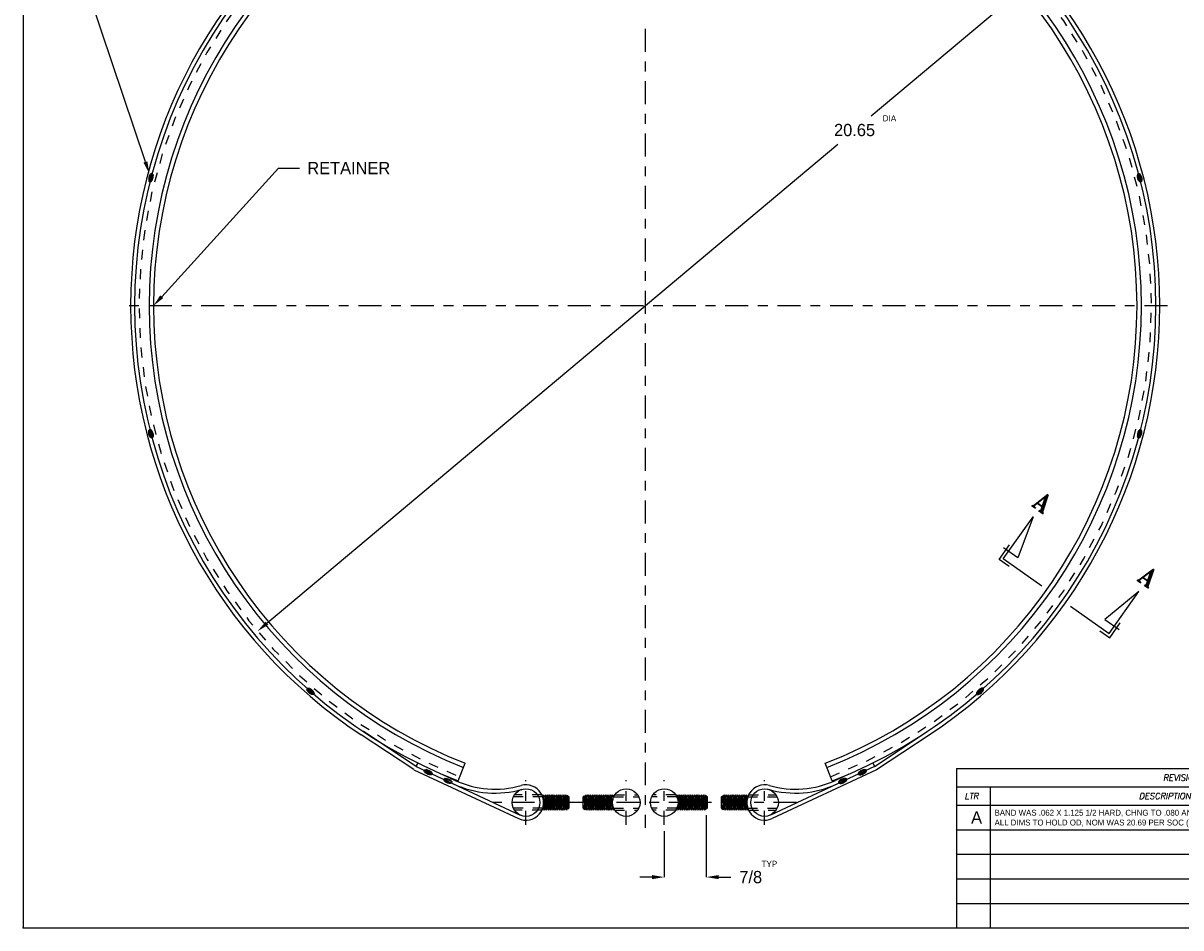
# Model space of a CAD drawing. Extents: x 0 to 21.2, y 0 to 16.2.
# Tile 1 of 6: x 0 to 11.8, y 0 to 9.2. Entities that reach past the tile are written whole.
import ezdxf

# ---------------------------------------------------------------- set-up
doc = ezdxf.new("R2010")
doc.units = 0
doc.header["$LTSCALE"] = 0.1875
doc.header["$MEASUREMENT"] = 0
doc.linetypes.add('CENTER', pattern=[2, 1.25, -0.25, 0.25, -0.25])
doc.linetypes.add('HIDDEN', pattern=[0.375, 0.25, -0.125])
doc.layers.get('0').update_dxf_attribs({"linetype": 'CONTINUOUS'})
doc.layers.get('DEFPOINTS').update_dxf_attribs({"linetype": 'CONTINUOUS'})
for name, color, linetype in [('B', 5, 'CONTINUOUS'), ('C', 7, 'CENTER'), ('D', 2, 'CONTINUOUS'), ('H', 7, 'HIDDEN'), ('O', 4, 'CONTINUOUS'), ('T', 2, 'CONTINUOUS')]:
    doc.layers.add(name, color=color, linetype=linetype)
doc.styles.add('ROMANS', font='romans', dxfattribs={"oblique": 10})
doc.styles.add('ROMANT', font='romant')
doc.styles.add('TXT', font='txt')
doc.dimstyles.new('FRITZCLAMPCO$3', dxfattribs={"dimtxt": 0.125, "dimasz": 0.125, "dimexe": 0, "dimexo": 0.0625, "dimgap": 0.08, "dimtad": 0, "dimtih": 1, "dimtoh": 1, "dimdec": 4, "dimzin": 4, "dimtxsty": 'STANDARD', "dimcen": 0, "dimclrd": 2, "dimclre": 2, "dimclrt": 2, "dimazin": 3, "dimtfac": 1, "dimtdec": 4, "dimtofl": 0, "dimtmove": 0, "dimatfit": 3, "dimtolj": 1, "dimtzin": 4})

# ---------------------------------------------------------------- blocks, each defined once
blk = doc.blocks.new('CL')
at = {"layer": 'C'}
blk.add_line((0, 0.368), (0, -0.368), dxfattribs=at)
blk = doc.blocks.new('REVF1')
at = {"layer": 'O', "color": 2, "style": 'TXT'}
blk.add_attdef('0', (0.149, 0.063), '', height=0.125, dxfattribs=at)
at = {"layer": 'T', "color": 6, "style": 'ROMANS', "oblique": 10}
blk.add_text('FRITZ', height=0.062, dxfattribs=at).set_placement((4.276, 0.091))
blk.add_attdef('00-00-00', (3.649, 0.095), '', height=0.0577, dxfattribs=at)
blk = doc.blocks.new('SW')
at = {"layer": 'O', "color": 2}
blk.add_lwpolyline([(5.207, 0.045, 0.186753), (5.201, 0.042, 0.101669), (5.193, 0.032, 0.060254), (5.189, 0.018, 0.046605), (5.187, 0, 0.046605), (5.189, -0.018, 0.060254), (5.193, -0.032, 0.101669), (5.201, -0.042, 0.186753), (5.207, -0.045, 0.186753), (5.214, -0.042, 0.101669), (5.222, -0.032, 0.060254), (5.226, -0.018, 0.046605), (5.228, 0, 0.046605), (5.226, 0.018, 0.060254), (5.222, 0.032, 0.101669), (5.214, 0.042, 0.186753)], format="xyb", close=True, dxfattribs=at)
for radius, start, end in [(5.191, 359.6859, 0.3141), (5.199, 359.5455, 0.4545), (5.215, 359.5476, 0.4524), (5.223, 359.6947, 0.3053)]:
    blk.add_arc((0, 0), radius, start, end, dxfattribs=at)
blk = doc.blocks.new('SW1')
at = {"layer": 'O', "color": 2}
blk.add_lwpolyline([(5.247, 0.045, 0.186753), (5.241, 0.042, 0.101669), (5.233, 0.032, 0.060254), (5.229, 0.018, 0.046605), (5.227, 0, 0.046605), (5.229, -0.018, 0.060254), (5.233, -0.032, 0.101669), (5.241, -0.042, 0.186753), (5.247, -0.045, 0.186753), (5.254, -0.042, 0.101669), (5.262, -0.032, 0.060254), (5.266, -0.018, 0.046605), (5.268, 0, 0.046605), (5.266, 0.018, 0.060254), (5.262, 0.032, 0.101669), (5.254, 0.042, 0.186753)], format="xyb", close=True, dxfattribs=at)
for radius, start, end in [(5.191, 359.6859, 0.3141), (5.199, 359.5455, 0.4545), (5.215, 359.5476, 0.4524), (5.223, 359.6947, 0.3053)]:
    blk.add_arc((0.04, 0), radius, start, end, dxfattribs=at)
blk = doc.blocks.new('*D22')
at = {"color": 2, "linetype": 'BYBLOCK'}
for p, q in [((10.202, 9.583), (8.648, 8.279)), ((2.486, 3.106), (8.308, 7.994))]:
    blk.add_line(p, q, dxfattribs=at)
for points in [[(10.189, 9.599), (10.215, 9.567), (10.298, 9.664)], [(2.472, 3.122), (2.499, 3.09), (2.39, 3.025)]]:
    blk.add_solid(points, dxfattribs=at)
at = {"layer": 'DEFPOINTS', "color": 0, "linetype": 'BYBLOCK'}
for p in [(10.298, 9.664), (2.39, 3.025)]:
    blk.add_point(p, dxfattribs=at)
at = {"color": 2, "linetype": 'BYBLOCK', "insert": (8.478, 8.136), "char_height": 0.125, "attachment_point": 5}
blk.add_mtext('\\A1;20.65', dxfattribs=at)
blk = doc.blocks.new('C')
at = {"color": 5}
blk.add_point((0, 0), dxfattribs=at)
at = {"layer": 'B', "color": 5}
for p, q in [((9.518, 1.625), (9.518, 0)), ((9.518, 1.625), (21.188, 1.625)), ((9.518, 1.438), (14.189, 1.438)), ((9.861, 1.438), (9.861, 0)), ((9.518, 1.25), (14.189, 1.25)), ((9.518, 1), (14.189, 1)), ((9.518, 0.75), (14.189, 0.75)), ((9.518, 0.5), (14.189, 0.5)), ((9.518, 0.25), (14.189, 0.25))]:
    blk.add_line(p, q, dxfattribs=at)
at = {"layer": 'B'}
blk.add_lwpolyline([(0, 16.25), (0, 0), (21.188, 0), (21.188, 16.25)], close=True, dxfattribs=at)
at = {"layer": 'T', "style": 'ROMANS', "oblique": 10}
for s, p in [('REVISIONS', (11.624, 1.501)), ('LTR', (9.6, 1.313)), ('DESCRIPTION', (11.378, 1.313))]:
    blk.add_text(s, height=0.062, dxfattribs=at).set_placement(p)

msp = doc.modelspace()

# ---------------------------------------------------------------- linework, layer by layer
at = {"color": 2, "linetype": 'BYBLOCK'}
for p, q in [((6.96615, 1.14752), (6.96615, 0.51732)), ((6.53777, 0.9872), (6.53777, 0.51732)), ((6.41277, 0.51732), (6.28777, 0.51732)), ((7.09115, 0.51732), (7.21615, 0.51732))]:
    msp.add_line(p, q, dxfattribs=at)
for points in [[(6.41277, 0.53816), (6.41277, 0.49649), (6.53777, 0.51732)], [(7.09115, 0.53816), (7.09115, 0.49649), (6.96615, 0.51732)]]:
    msp.add_solid(points, dxfattribs=at)
at = {"layer": 'C'}
for p, q in [((6.34375, 9.16909), (6.34375, 1.02004)), ((11.66822, 6.34451), (1.01928, 6.34451)), ((7.88699, 1.27773), (4.79368, 1.27773))]:
    msp.add_line(p, q, dxfattribs=at)
at = {"layer": 'D'}
for p, q in [((9.99478, 3.76442), (10.2979, 4.19336)), ((10.2979, 4.19336), (10.14259, 3.77231)), ((9.95157, 3.75699), (10.05819, 3.90787)), ((10.14259, 3.77231), (9.99709, 3.87513)), ((10.05284, 3.68543), (9.95157, 3.75699)), ((10.38827, 3.48635), (9.99478, 3.76442)), ((11.37644, 3.43119), (11.0314, 3.14421)), ((11.07331, 3.00225), (11.37644, 3.43119)), ((10.67982, 3.28032), (11.07331, 3.00225)), ((11.0314, 3.14421), (11.17689, 3.04139)), ((11.08074, 2.95904), (11.18736, 3.10992)), ((10.97947, 3.0306), (11.08074, 2.95904))]:
    msp.add_line(p, q, dxfattribs=at)
at = {"layer": 'DEFPOINTS', "color": 0, "linetype": 'BYBLOCK'}
for p in [(5.12732, 1.27773), (6.96615, 1.21002), (7.56018, 1.27773), (5.12732, 1.09383), (7.56018, 1.09383), (5.12732, 1.0497), (6.53777, 1.0497), (7.56018, 1.0497), (6.96615, 0.51732)]:
    msp.add_point(p, dxfattribs=at)
at = {"layer": 'H'}
for p, q in [((5.29818, 1.33633), (4.99949, 1.33633)), ((5.29018, 1.35586), (5.0104, 1.35586)), ((6.0219, 1.33633), (6.27757, 1.33633)), ((6.03281, 1.35586), (6.26666, 1.35586)), ((6.6656, 1.33633), (6.40993, 1.33633)), ((6.65469, 1.35586), (6.42084, 1.35586)), ((7.38932, 1.33633), (7.68801, 1.33633)), ((7.39732, 1.35586), (7.6771, 1.35586)), ((5.29818, 1.21914), (4.99949, 1.21914)), ((5.29018, 1.19961), (5.0104, 1.19961)), ((6.0219, 1.21914), (6.27757, 1.21914)), ((6.03281, 1.19961), (6.26666, 1.19961)), ((6.6656, 1.21914), (6.40993, 1.21914)), ((6.65469, 1.19961), (6.42084, 1.19961)), ((7.38932, 1.21914), (7.68801, 1.21914)), ((7.39732, 1.19961), (7.6771, 1.19961))]:
    msp.add_line(p, q, dxfattribs=at)
at = {"layer": 'H', "color": 7}
for start, end in [(111.479067, 248.520933), (291.479067, 68.520933)]:
    msp.add_arc((6.34375, 6.34451), 5.1625, start, end, dxfattribs=at)
at = {"layer": 'O', "color": 2, "linetype": 'CONTINUOUS'}
for p, q in [((1.24663, 7.81147), (0.29544, 10.645)), ((1.41326, 6.43707), (2.60404, 7.74892)), ((2.60404, 7.74892), (2.81782, 7.74892))]:
    msp.add_line(p, q, dxfattribs=at)
at = {"layer": 'O'}
for p, q in [((3.98444, 1.61339), (3.44809, 1.96828)), ((4.00651, 1.64674), (3.47016, 2.00164)), ((8.68099, 1.64674), (9.21734, 2.00164)), ((8.70306, 1.61339), (9.23941, 1.96828)), ((4.00632, 1.64635), (4.02414, 1.68217)), ((4.02414, 1.68217), (4.00632, 1.64635)), ((4.43697, 1.49867), (4.50763, 1.67826)), ((8.25053, 1.49867), (8.17987, 1.67826)), ((8.66336, 1.68217), (8.68118, 1.64635)), ((3.98423, 1.61301), (5.0508, 1.11412)), ((4.00651, 1.64674), (5.06774, 1.15036)), ((4.26779, 1.56869), (4.40534, 1.50436)), ((4.26779, 1.56869), (4.40534, 1.50436)), ((8.68099, 1.64674), (7.61976, 1.15036)), ((8.70327, 1.61301), (7.6367, 1.11412)), ((8.41971, 1.56869), (8.28216, 1.50436)), ((5.30236, 1.35586), (5.29542, 1.34384)), ((5.30617, 1.30304), (5.30236, 1.35586)), ((5.30236, 1.35586), (5.31363, 1.33633)), ((5.32491, 1.35586), (5.31363, 1.33633)), ((5.32491, 1.21914), (5.31363, 1.33633)), ((5.33619, 1.19961), (5.32491, 1.35586)), ((5.32491, 1.35586), (5.33619, 1.33633)), ((5.34746, 1.35586), (5.33619, 1.33633)), ((5.34746, 1.21914), (5.33619, 1.33633)), ((5.35874, 1.19961), (5.34746, 1.35586)), ((5.34746, 1.35586), (5.35874, 1.33633)), ((5.37001, 1.35586), (5.35874, 1.33633)), ((5.37001, 1.21914), (5.35874, 1.33633)), ((5.38129, 1.19961), (5.37001, 1.35586)), ((5.37001, 1.35586), (5.38129, 1.33633)), ((5.39257, 1.35586), (5.38129, 1.33633)), ((5.39257, 1.21914), (5.38129, 1.33633)), ((5.40384, 1.19961), (5.39257, 1.35586)), ((5.39257, 1.35586), (5.40384, 1.33633)), ((5.41512, 1.35586), (5.40384, 1.33633)), ((5.41512, 1.21914), (5.40384, 1.33633)), ((5.4264, 1.19961), (5.41512, 1.35586)), ((5.41512, 1.35586), (5.4264, 1.33633)), ((5.43767, 1.35586), (5.4264, 1.33633)), ((5.43767, 1.21914), (5.4264, 1.33633)), ((5.44895, 1.19961), (5.43767, 1.35586)), ((5.43767, 1.35586), (5.44895, 1.33633)), ((5.46023, 1.35586), (5.44895, 1.33633)), ((5.46023, 1.21914), (5.44895, 1.33633)), ((5.4715, 1.19961), (5.46023, 1.35586)), ((5.46023, 1.35586), (5.4715, 1.33633)), ((5.48278, 1.35586), (5.4715, 1.33633)), ((5.48278, 1.21914), (5.4715, 1.33633)), ((5.49405, 1.19961), (5.48278, 1.35586)), ((5.48278, 1.35586), (5.49405, 1.33633)), ((5.50533, 1.35586), (5.49405, 1.33633)), ((5.50533, 1.21914), (5.49405, 1.33633)), ((5.51661, 1.19961), (5.50533, 1.35586)), ((5.50533, 1.35586), (5.51661, 1.33633)), ((5.52788, 1.35586), (5.51661, 1.33633)), ((5.52788, 1.21914), (5.51661, 1.33633)), ((5.53916, 1.19961), (5.52788, 1.35586)), ((5.52788, 1.35586), (5.53916, 1.33633)), ((5.54855, 1.3526), (5.53916, 1.33633)), ((5.55044, 1.21914), (5.53916, 1.33633)), ((5.54855, 1.3526), (5.55746, 1.34369)), ((5.56061, 1.21492), (5.55084, 1.35032)), ((5.55746, 1.34369), (5.56171, 1.33633)), ((5.56285, 1.3383), (5.56171, 1.33633)), ((5.56482, 1.30399), (5.56171, 1.33633)), ((5.56285, 1.3383), (5.56482, 1.33633)), ((5.56482, 1.33633), (5.56482, 1.21914)), ((5.72135, 1.34545), (5.71223, 1.33633)), ((5.71223, 1.21914), (5.71223, 1.33633)), ((5.71645, 1.34055), (5.72622, 1.20515)), ((5.72662, 1.33633), (5.72135, 1.34545)), ((5.72662, 1.33633), (5.7379, 1.35586)), ((5.72662, 1.33633), (5.7379, 1.21914)), ((5.7379, 1.35586), (5.74917, 1.19961)), ((5.74917, 1.33633), (5.7379, 1.35586)), ((5.74917, 1.33633), (5.76045, 1.35586)), ((5.74917, 1.33633), (5.76045, 1.21914)), ((5.76045, 1.35586), (5.77173, 1.19961)), ((5.77173, 1.33633), (5.76045, 1.35586)), ((5.77173, 1.33633), (5.783, 1.35586)), ((5.77173, 1.33633), (5.783, 1.21914)), ((5.783, 1.35586), (5.79428, 1.19961)), ((5.79428, 1.33633), (5.783, 1.35586)), ((5.79428, 1.33633), (5.80555, 1.35586)), ((5.79428, 1.33633), (5.80555, 1.21914)), ((5.80555, 1.35586), (5.81683, 1.19961)), ((5.81683, 1.33633), (5.80555, 1.35586)), ((5.81683, 1.33633), (5.82811, 1.35586)), ((5.81683, 1.33633), (5.82811, 1.21914)), ((5.82811, 1.35586), (5.83938, 1.19961)), ((5.83938, 1.33633), (5.82811, 1.35586)), ((5.83938, 1.33633), (5.85066, 1.35586)), ((5.83938, 1.33633), (5.85066, 1.21914)), ((5.85066, 1.35586), (5.86194, 1.19961)), ((5.86194, 1.33633), (5.85066, 1.35586)), ((5.86194, 1.33633), (5.87321, 1.35586)), ((5.86194, 1.33633), (5.87321, 1.21914)), ((5.87321, 1.35586), (5.88449, 1.19961)), ((5.88449, 1.33633), (5.87321, 1.35586)), ((5.88449, 1.33633), (5.89577, 1.35586)), ((5.88449, 1.33633), (5.89577, 1.21914)), ((5.89577, 1.35586), (5.90704, 1.19961)), ((5.90704, 1.33633), (5.89577, 1.35586)), ((5.90704, 1.33633), (5.91832, 1.35586)), ((5.90704, 1.33633), (5.91832, 1.21914)), ((5.91832, 1.35586), (5.9296, 1.19961)), ((5.9296, 1.33633), (5.91832, 1.35586)), ((5.9296, 1.33633), (5.94087, 1.35586)), ((5.9296, 1.33633), (5.94087, 1.21914)), ((5.94087, 1.35586), (5.95215, 1.19961)), ((5.95215, 1.33633), (5.94087, 1.35586)), ((5.95215, 1.33633), (5.96342, 1.35586)), ((5.95215, 1.33633), (5.96342, 1.21914)), ((5.96342, 1.35586), (5.9747, 1.19961)), ((5.9747, 1.33633), (5.96342, 1.35586)), ((5.9747, 1.33633), (5.98598, 1.35586)), ((5.9747, 1.33633), (5.98598, 1.21914)), ((5.98598, 1.35586), (5.99725, 1.19961)), ((5.99725, 1.33633), (5.98598, 1.35586)), ((5.99725, 1.33633), (6.00853, 1.35586)), ((5.99725, 1.33633), (6.00853, 1.21914)), ((6.01981, 1.33633), (6.00853, 1.35586)), ((6.00853, 1.35586), (6.01209, 1.30654)), ((6.01981, 1.33633), (6.03108, 1.35586)), ((6.01981, 1.33633), (6.02018, 1.33243)), ((6.03108, 1.35586), (6.03125, 1.35349)), ((6.03189, 1.35447), (6.03108, 1.35586)), ((6.66769, 1.35586), (6.66134, 1.34486)), ((6.66769, 1.35586), (6.67897, 1.33633)), ((6.66985, 1.32601), (6.66769, 1.35586)), ((6.69025, 1.35586), (6.67897, 1.33633)), ((6.69025, 1.21914), (6.67897, 1.33633)), ((6.70152, 1.19961), (6.69025, 1.35586)), ((6.69025, 1.35586), (6.70152, 1.33633)), ((6.7128, 1.35586), (6.70152, 1.33633)), ((6.7128, 1.21914), (6.70152, 1.33633)), ((6.72408, 1.19961), (6.7128, 1.35586)), ((6.7128, 1.35586), (6.72408, 1.33633)), ((6.73535, 1.35586), (6.72408, 1.33633)), ((6.73535, 1.21914), (6.72408, 1.33633)), ((6.74663, 1.19961), (6.73535, 1.35586)), ((6.73535, 1.35586), (6.74663, 1.33633)), ((6.7579, 1.35586), (6.74663, 1.33633)), ((6.7579, 1.21914), (6.74663, 1.33633)), ((6.76918, 1.19961), (6.7579, 1.35586)), ((6.7579, 1.35586), (6.76918, 1.33633)), ((6.78046, 1.35586), (6.76918, 1.33633)), ((6.78046, 1.21914), (6.76918, 1.33633)), ((6.78046, 1.35586), (6.79173, 1.33633)), ((6.79173, 1.19961), (6.78046, 1.35586)), ((6.80301, 1.35586), (6.79173, 1.33633)), ((6.80301, 1.21914), (6.79173, 1.33633)), ((6.81429, 1.19961), (6.80301, 1.35586)), ((6.80301, 1.35586), (6.81429, 1.33633)), ((6.82556, 1.35586), (6.81429, 1.33633)), ((6.82556, 1.21914), (6.81429, 1.33633)), ((6.83684, 1.19961), (6.82556, 1.35586)), ((6.82556, 1.35586), (6.83684, 1.33633)), ((6.84812, 1.35586), (6.83684, 1.33633)), ((6.84812, 1.21914), (6.83684, 1.33633)), ((6.85939, 1.19961), (6.84812, 1.35586)), ((6.84812, 1.35586), (6.85939, 1.33633)), ((6.87067, 1.35586), (6.85939, 1.33633)), ((6.87067, 1.21914), (6.85939, 1.33633)), ((6.88195, 1.19961), (6.87067, 1.35586)), ((6.87067, 1.35586), (6.88195, 1.33633)), ((6.89322, 1.35586), (6.88195, 1.33633)), ((6.89322, 1.21914), (6.88195, 1.33633)), ((6.9045, 1.19961), (6.89322, 1.35586)), ((6.89322, 1.35586), (6.9045, 1.33633)), ((6.91577, 1.35586), (6.9045, 1.33633)), ((6.91577, 1.21914), (6.9045, 1.33633)), ((6.92705, 1.19961), (6.91577, 1.35586)), ((6.91577, 1.35586), (6.92705, 1.33633)), ((6.93833, 1.35586), (6.92705, 1.33633)), ((6.93833, 1.21914), (6.92705, 1.33633)), ((6.9496, 1.19961), (6.93833, 1.35586)), ((6.93833, 1.35586), (6.9496, 1.33633)), ((6.959, 1.3526), (6.9496, 1.33633)), ((6.96088, 1.21914), (6.9496, 1.33633)), ((6.959, 1.3526), (6.96791, 1.34369)), ((6.97105, 1.21492), (6.96128, 1.35032)), ((6.96791, 1.34369), (6.97216, 1.33633)), ((6.97329, 1.3383), (6.97216, 1.33633)), ((6.97527, 1.30399), (6.97216, 1.33633)), ((6.97329, 1.3383), (6.97527, 1.33633)), ((6.97527, 1.33633), (6.97527, 1.21914)), ((7.1318, 1.34545), (7.12268, 1.33633)), ((7.12268, 1.21914), (7.12268, 1.33633)), ((7.12689, 1.34055), (7.13666, 1.20515)), ((7.13706, 1.33633), (7.1318, 1.34545)), ((7.13706, 1.33633), (7.14834, 1.35586)), ((7.13706, 1.33633), (7.14834, 1.21914)), ((7.14834, 1.35586), (7.15962, 1.19961)), ((7.15962, 1.33633), (7.14834, 1.35586)), ((7.15962, 1.33633), (7.17089, 1.35586)), ((7.15962, 1.33633), (7.17089, 1.21914)), ((7.17089, 1.35586), (7.18217, 1.19961)), ((7.18217, 1.33633), (7.17089, 1.35586)), ((7.18217, 1.33633), (7.19345, 1.35586)), ((7.18217, 1.33633), (7.19345, 1.21914)), ((7.19345, 1.35586), (7.20472, 1.19961)), ((7.20472, 1.33633), (7.19345, 1.35586)), ((7.20472, 1.33633), (7.216, 1.35586)), ((7.20472, 1.33633), (7.216, 1.21914)), ((7.216, 1.35586), (7.22727, 1.19961)), ((7.22727, 1.33633), (7.216, 1.35586)), ((7.22727, 1.33633), (7.23855, 1.35586)), ((7.22727, 1.33633), (7.23855, 1.21914)), ((7.23855, 1.35586), (7.24983, 1.19961)), ((7.24983, 1.33633), (7.23855, 1.35586)), ((7.24983, 1.33633), (7.2611, 1.35586)), ((7.24983, 1.33633), (7.2611, 1.21914)), ((7.2611, 1.35586), (7.27238, 1.19961)), ((7.27238, 1.33633), (7.2611, 1.35586)), ((7.27238, 1.33633), (7.28366, 1.35586)), ((7.27238, 1.33633), (7.28366, 1.21914)), ((7.28366, 1.35586), (7.29493, 1.19961)), ((7.29493, 1.33633), (7.28366, 1.35586)), ((7.29493, 1.33633), (7.30621, 1.35586)), ((7.29493, 1.33633), (7.30621, 1.21914)), ((7.30621, 1.35586), (7.31749, 1.19961)), ((7.31749, 1.33633), (7.30621, 1.35586)), ((7.31749, 1.33633), (7.32876, 1.35586)), ((7.31749, 1.33633), (7.32876, 1.21914)), ((7.32876, 1.35586), (7.34004, 1.19961)), ((7.34004, 1.33633), (7.32876, 1.35586)), ((7.34004, 1.33633), (7.35131, 1.35586)), ((7.34004, 1.33633), (7.35131, 1.21914)), ((7.35131, 1.35586), (7.36259, 1.19961)), ((7.36259, 1.33633), (7.35131, 1.35586)), ((7.36259, 1.33633), (7.37387, 1.35586)), ((7.36259, 1.33633), (7.37387, 1.21914)), ((7.37387, 1.35586), (7.37955, 1.2771)), ((7.38514, 1.33633), (7.37387, 1.35586)), ((7.38514, 1.33633), (7.39642, 1.35586)), ((7.38514, 1.33633), (7.38613, 1.32605)), ((7.39691, 1.35501), (7.39642, 1.35586)), ((7.39642, 1.35586), (7.39654, 1.35421)), ((5.12732, 1.27773), (5.12732, 1.27773)), ((5.29059, 1.20046), (5.29108, 1.19961)), ((5.29108, 1.19961), (5.29096, 1.20126)), ((5.30236, 1.21914), (5.29108, 1.19961)), ((5.30236, 1.21914), (5.30137, 1.22942)), ((5.30236, 1.21914), (5.31363, 1.19961)), ((5.31363, 1.19961), (5.30795, 1.27837)), ((5.32491, 1.21914), (5.31363, 1.19961)), ((5.32491, 1.21914), (5.33619, 1.19961)), ((5.34746, 1.21914), (5.33619, 1.19961)), ((5.34746, 1.21914), (5.35874, 1.19961)), ((5.37001, 1.21914), (5.35874, 1.19961)), ((5.37001, 1.21914), (5.38129, 1.19961)), ((5.39257, 1.21914), (5.38129, 1.19961)), ((5.39257, 1.21914), (5.40384, 1.19961)), ((5.41512, 1.21914), (5.40384, 1.19961)), ((5.41512, 1.21914), (5.4264, 1.19961)), ((5.43767, 1.21914), (5.4264, 1.19961)), ((5.43767, 1.21914), (5.44895, 1.19961)), ((5.46023, 1.21914), (5.44895, 1.19961)), ((5.46023, 1.21914), (5.4715, 1.19961)), ((5.48278, 1.21914), (5.4715, 1.19961)), ((5.48278, 1.21914), (5.49405, 1.19961)), ((5.50533, 1.21914), (5.49405, 1.19961)), ((5.50533, 1.21914), (5.51661, 1.19961)), ((5.52788, 1.21914), (5.51661, 1.19961)), ((5.52788, 1.21914), (5.53916, 1.19961)), ((5.55044, 1.21914), (5.53916, 1.19961)), ((5.55044, 1.21914), (5.5557, 1.21002)), ((5.5557, 1.21002), (5.56482, 1.21914)), ((5.71223, 1.25148), (5.71534, 1.21914)), ((5.71421, 1.21717), (5.71223, 1.21914)), ((5.71421, 1.21717), (5.71534, 1.21914)), ((5.71959, 1.21178), (5.71534, 1.21914)), ((5.7285, 1.20287), (5.71959, 1.21178)), ((5.7285, 1.20287), (5.7379, 1.21914)), ((5.74917, 1.19961), (5.7379, 1.21914)), ((5.74917, 1.19961), (5.76045, 1.21914)), ((5.77173, 1.19961), (5.76045, 1.21914)), ((5.77173, 1.19961), (5.783, 1.21914)), ((5.79428, 1.19961), (5.783, 1.21914)), ((5.79428, 1.19961), (5.80555, 1.21914)), ((5.81683, 1.19961), (5.80555, 1.21914)), ((5.81683, 1.19961), (5.82811, 1.21914)), ((5.83938, 1.19961), (5.82811, 1.21914)), ((5.83938, 1.19961), (5.85066, 1.21914)), ((5.86194, 1.19961), (5.85066, 1.21914)), ((5.86194, 1.19961), (5.87321, 1.21914)), ((5.88449, 1.19961), (5.87321, 1.21914)), ((5.88449, 1.19961), (5.89577, 1.21914)), ((5.90704, 1.19961), (5.89577, 1.21914)), ((5.90704, 1.19961), (5.91832, 1.21914)), ((5.9296, 1.19961), (5.91832, 1.21914)), ((5.9296, 1.19961), (5.94087, 1.21914)), ((5.95215, 1.19961), (5.94087, 1.21914)), ((5.95215, 1.19961), (5.96342, 1.21914)), ((5.9747, 1.19961), (5.96342, 1.21914)), ((5.9747, 1.19961), (5.98598, 1.21914)), ((5.99725, 1.19961), (5.98598, 1.21914)), ((5.99725, 1.19961), (6.00853, 1.21914)), ((6.01981, 1.19961), (6.00853, 1.21914)), ((6.01765, 1.22946), (6.01981, 1.19961)), ((6.01981, 1.19961), (6.02616, 1.21061)), ((6.65561, 1.201), (6.65642, 1.19961)), ((6.65642, 1.19961), (6.65625, 1.20198)), ((6.66769, 1.21914), (6.65642, 1.19961)), ((6.66769, 1.21914), (6.66732, 1.22304)), ((6.66769, 1.21914), (6.67897, 1.19961)), ((6.67897, 1.19961), (6.67541, 1.24893)), ((6.69025, 1.21914), (6.67897, 1.19961)), ((6.69025, 1.21914), (6.70152, 1.19961)), ((6.7128, 1.21914), (6.70152, 1.19961)), ((6.7128, 1.21914), (6.72408, 1.19961)), ((6.73535, 1.21914), (6.72408, 1.19961)), ((6.73535, 1.21914), (6.74663, 1.19961)), ((6.7579, 1.21914), (6.74663, 1.19961)), ((6.7579, 1.21914), (6.76918, 1.19961)), ((6.78046, 1.21914), (6.76918, 1.19961)), ((6.78046, 1.21914), (6.79173, 1.19961)), ((6.80301, 1.21914), (6.79173, 1.19961)), ((6.80301, 1.21914), (6.81429, 1.19961)), ((6.82556, 1.21914), (6.81429, 1.19961)), ((6.82556, 1.21914), (6.83684, 1.19961)), ((6.84812, 1.21914), (6.83684, 1.19961)), ((6.84812, 1.21914), (6.85939, 1.19961)), ((6.87067, 1.21914), (6.85939, 1.19961)), ((6.87067, 1.21914), (6.88195, 1.19961)), ((6.89322, 1.21914), (6.88195, 1.19961)), ((6.89322, 1.21914), (6.9045, 1.19961)), ((6.91577, 1.21914), (6.9045, 1.19961)), ((6.91577, 1.21914), (6.92705, 1.19961)), ((6.93833, 1.21914), (6.92705, 1.19961)), ((6.93833, 1.21914), (6.9496, 1.19961)), ((6.96088, 1.21914), (6.9496, 1.19961)), ((6.96088, 1.21914), (6.96615, 1.21002)), ((6.96615, 1.21002), (6.97527, 1.21914)), ((7.12268, 1.25148), (7.12579, 1.21914)), ((7.12465, 1.21717), (7.12268, 1.21914)), ((7.12465, 1.21717), (7.12579, 1.21914)), ((7.13004, 1.21178), (7.12579, 1.21914)), ((7.13895, 1.20287), (7.13004, 1.21178)), ((7.13895, 1.20287), (7.14834, 1.21914)), ((7.15962, 1.19961), (7.14834, 1.21914)), ((7.15962, 1.19961), (7.17089, 1.21914)), ((7.18217, 1.19961), (7.17089, 1.21914)), ((7.18217, 1.19961), (7.19345, 1.21914)), ((7.20472, 1.19961), (7.19345, 1.21914)), ((7.20472, 1.19961), (7.216, 1.21914)), ((7.22727, 1.19961), (7.216, 1.21914)), ((7.22727, 1.19961), (7.23855, 1.21914)), ((7.24983, 1.19961), (7.23855, 1.21914)), ((7.24983, 1.19961), (7.2611, 1.21914)), ((7.27238, 1.19961), (7.2611, 1.21914)), ((7.27238, 1.19961), (7.28366, 1.21914)), ((7.29493, 1.19961), (7.28366, 1.21914)), ((7.29493, 1.19961), (7.30621, 1.21914)), ((7.31749, 1.19961), (7.30621, 1.21914)), ((7.31749, 1.19961), (7.32876, 1.21914)), ((7.34004, 1.19961), (7.32876, 1.21914)), ((7.34004, 1.19961), (7.35131, 1.21914)), ((7.36259, 1.19961), (7.35131, 1.21914)), ((7.36259, 1.19961), (7.37387, 1.21914)), ((7.38514, 1.19961), (7.37387, 1.21914)), ((7.38133, 1.25243), (7.38514, 1.19961)), ((7.38514, 1.19961), (7.39208, 1.21163)), ((7.56018, 1.27773), (7.56018, 1.27773))]:
    msp.add_line(p, q, dxfattribs=at)
at = {"layer": 'O', "color": 4}
for centre in [(5.12732, 1.27773), (6.14973, 1.27773), (6.53777, 1.27773), (7.56018, 1.27773)]:
    msp.add_circle(centre, 0.14062, dxfattribs=at)
for centre, radius, start, end in [((6.34375, 6.34451), 5.2075, 111.479067, 248.520933), ((6.34375, 6.34451), 5.2075, 291.479067, 68.520933), ((6.34375, 6.34451), 5.0595, 111.479067, 248.520933), ((6.34375, 6.34451), 5.0145, 111.479067, 248.520933), ((6.34375, 6.34451), 5.0145, 291.479067, 68.520933), ((6.34375, 6.34451), 5.0595, 291.479067, 68.520933), ((6.34375, 6.34451), 5.2475, 123.491806, 236.508194), ((6.34375, 6.34451), 5.2475, 303.491806, 56.508194), ((5.12732, 1.27773), 0.18063, 244.932202, 106.044293), ((7.56018, 1.27773), 0.18063, 73.955707, 295.067798)]:
    msp.add_arc(centre, radius, start, end, dxfattribs=at)
at = {"layer": 'O'}
for centre, radius, start, end in [((4.81208, 2.37393), 1, 244.932202, 286.044293), ((4.81208, 2.37393), 0.96, 244.932202, 286.044293), ((7.87542, 2.37393), 1, 253.955707, 295.067798), ((7.87542, 2.37393), 0.96, 253.955707, 295.067798)]:
    msp.add_arc(centre, radius, start, end, dxfattribs=at)
at = {"layer": 'O', "color": 2, "linetype": 'CONTINUOUS'}
for points in [[(1.26638, 7.8181), (1.22688, 7.80484), (1.28641, 7.69297)], [(1.42869, 6.42307), (1.39784, 6.45107), (1.32925, 6.34451)]]:
    msp.add_solid(points, dxfattribs=at)

# ---------------------------------------------------------------- block references
at = {"layer": 'O'}
msp.add_blockref('C', (0, 0), dxfattribs=at)
for name, rotation in [('SW', 165.4804254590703), ('SW', 345.4804254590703), ('SW', 310.9581786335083), ('SW1', 292.5550622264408), ('SW1', 294.9505888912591)]:
    msp.add_blockref(name, (6.34375, 6.34451), dxfattribs=dict(at, rotation=rotation))
at = {"layer": 'O', "xscale": -1}
for name, rotation in [('SW', 194.5195745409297), ('SW', 14.51957454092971), ('SW', 49.04182136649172), ('SW1', 65.0494111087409), ('SW1', 67.44493777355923)]:
    msp.add_blockref(name, (6.34375, 6.34451), dxfattribs=dict(at, rotation=rotation))
at = {"layer": 'O', "yscale": 0.62, "zscale": 0.62, "rotation": 180}
for p, xscale in [((5.12732, 1.27773), 0.62), ((6.14973, 1.27773), -0.62), ((6.53777, 1.27773), 0.62), ((7.56018, 1.27773), -0.62)]:
    msp.add_blockref('CL', p, dxfattribs=dict(at, xscale=xscale))
at = {"layer": 'O'}
msp.add_blockref('REVF1', (9.51754, 1.00046), dxfattribs=at).add_auto_attribs({'00-00-00': '11-09-99', '0': 'A'})

# ---------------------------------------------------------------- texts
at = {"color": 2, "linetype": 'BYBLOCK', "insert": (7.41912, 0.51716), "char_height": 0.125, "attachment_point": 5}
msp.add_mtext('\\A1;7/8', dxfattribs=at)
at = {"layer": 'O'}
for s, height, p in [('DIA', 0.062, (8.76445, 8.22498)), ('BAND WAS .062 X 1.125 1/2 HARD, CHNG TO .080 AND CHANGE', 0.06, (9.90584, 1.14412)), ('ALL DIMS TO HOLD OD, NOM WAS 20.69 PER SOC (11-05-99)', 0.06, (9.90584, 1.04412)), ('TYP', 0.062, (7.52879, 0.62164))]:
    msp.add_text(s, height=height, dxfattribs=at).set_placement(p)
at = {"layer": 'O', "color": 2, "style": 'ROMANT'}
for p in [(10.27639, 4.31153), (11.35095, 3.55216)]:
    msp.add_text('A', height=0.1875, rotation=324.752116, dxfattribs=at).set_placement(p)
at = {"layer": 'O', "color": 2, "insert": (2.89782, 7.74892), "char_height": 0.125, "attachment_point": 4}
msp.add_mtext('\\A1;RETAINER', dxfattribs=at)

# ---------------------------------------------------------------- dimensions: what is measured, and where the dimension line sits
at = {"layer": 'O'}
dim = msp.add_diameter_dim_2p(p1=(2.38979, 3.02523), p2=(10.29771, 9.66379), text='20.65', dimstyle='FRITZCLAMPCO$3', dxfattribs=at)
dim.commit()
dim.dimension.update_dxf_attribs({"geometry": '*D22', "text_midpoint": (8.47797, 8.13615), "dimtype": 163})

doc.saveas('drawing.dxf')
